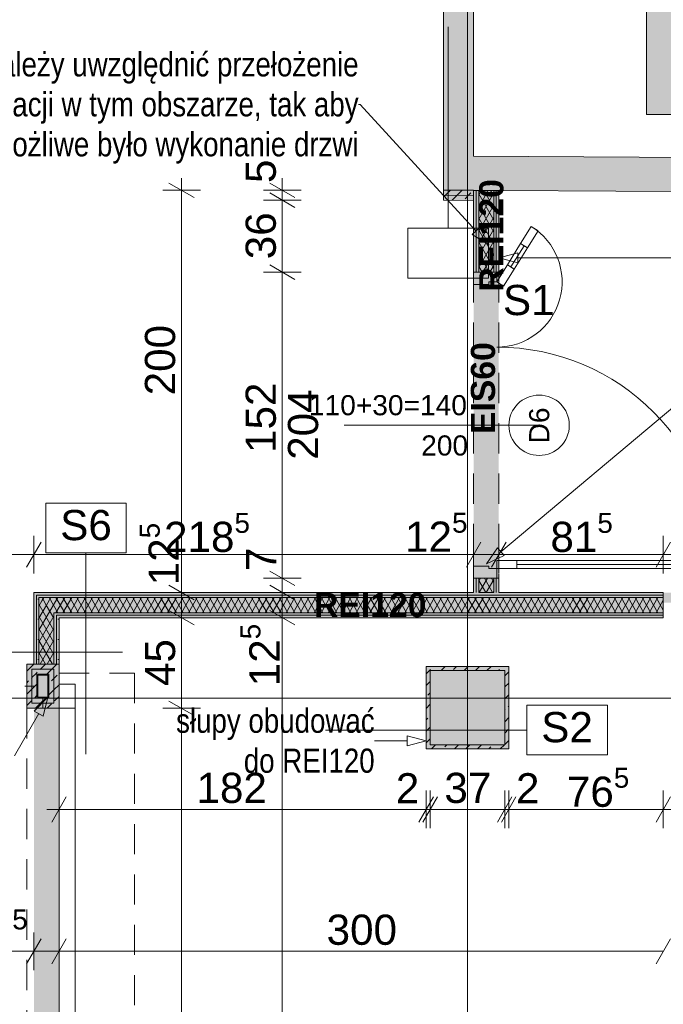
# Paper-space layout 'A-29 RZUT - PIĘTRO -1' of a CAD drawing. Header units: millimetres. Extents: x 0 to 950, y 0 to 750.
# Tile 10 of 24: x 303 to 367, y 203 to 301. Entities that reach past the tile are written whole.
import ezdxf
from ezdxf.xclip import XClip

# ---------------------------------------------------------------- set-up
doc = ezdxf.new("R2010")
doc.units = ezdxf.units.MM
doc.header["$MEASUREMENT"] = 0
doc.header["$XCLIPFRAME"] = 0
for name, pattern in [('DASHDOTX2', [1000, 500, -250, 0, -250]), ('DOT2', [3, 0.5, -2.5]), ('Przer. długie kreski', [2.5, 1.5, -1]), ('PRZERYWANA_DU_A', [550, 350, -200])]:
    doc.linetypes.add(name, pattern=pattern)
for name, color, linetype in [('A_konstrukcja stalowa', 7, 'Continuous'), ('A_ppoż', 7, 'Continuous'), ('A_ppoż proj', 7, 'Continuous'), ('A_ściany', 7, 'Continuous'), ('A_ściany proj', 7, 'Continuous')]:
    doc.layers.add(name, color=color, linetype=linetype)
for name, color, linetype, lineweight, true_color in [('A_konstrukcja stalowa_Nr_pióra__10', 7, 'Continuous', 13, 0x4b4b4b), ('A_opis ścian_Nr_pióra__19', 7, 'Continuous', 5, 0x191919), ('A_opis_Nr_pióra__10', 7, 'Continuous', 13, 0x4b4b4b), ('A_opis_Nr_pióra__255', 7, 'Continuous', 15, 0x242424), ('A_osie_Nr_pióra__16', 7, 'Continuous', 5, 0x0f0f0f), ('A_ppoż proj_Nr_pióra__8', 7, 'Continuous', 13, 0x4c4c4c), ('A_stolarka_Nr_pióra__8', 7, 'Continuous', 13, 0x4c4c4c), ('A_ściany proj_Nr_pióra__10', 7, 'Continuous', 13, 0x4b4b4b), ('A_ściany proj_Nr_pióra__21', 7, 'Continuous', 5, 0xb0b0b0), ('A_ściany proj_Nr_pióra__8', 7, 'Continuous', 13, 0x4c4c4c)]:
    doc.layers.add(name, color=color, linetype=linetype, lineweight=lineweight, true_color=true_color)
for name, color, linetype, lineweight in [('A_ppoż_Nr_pióra__2', 8, 'Continuous', 13), ('A_wymiary_Nr_pióra__1', 7, 'Continuous', 20), ('A_wymiary_Nr_pióra__2', 8, 'Continuous', 13), ('A_ściany proj_Nr_pióra__1', 7, 'Continuous', 20), ('A_ściany proj_Nr_pióra__2', 8, 'Continuous', 13), ('A_ściany_Nr_pióra__1', 7, 'Continuous', 20), ('Drzwi Archicad_Nr_pióra__3', 252, 'Continuous', 13), ('Znaczniki drzwi Archicada_Nr_pióra__3', 252, 'Continuous', 13)]:
    doc.layers.add(name, color=color, linetype=linetype, lineweight=lineweight)
doc.styles.add('STYL_AUTOMATYCZNY_1', font='arial.ttf')
doc.styles.add('STYL_AUTOMATYCZNY_2', font='ARIALN.TTF')
doc.styles.add('STYL_AUTOMATYCZNY_3', font='arial.ttf')
doc.styles.add('STYL_AUTOMATYCZNY_4', font='arial.ttf')
doc.styles.add('STYL_AUTOMATYCZNY_5', font='arial.ttf')
pattern_1 = [(0, (-3203.2107, -656.7228), (0, 2), [0, -2])]
pattern_2 = [(60, (-3203.2107, -656.72283), (-0.51961524, 0.3), []), (120, (-3203.2107, -656.72283), (0.51961524, 0.3), [])]
pattern_3 = [(45, (-3203.2107, -656.7228), (-1.1404925, 1.1404925), []), (45, (-3202.0702, -656.7228), (-1.1404925, 1.1404925), [0.80646, -0.40322])]

# ---------------------------------------------------------------- blocks, each defined once
blk = doc.blocks.new('Rysunek_1_1', base_point=(-3203.211, -656.723))
at = {"layer": 'A_konstrukcja stalowa', "linetype": 'Continuous', "lineweight": 0, "true_color": 0x252525}
h = blk.add_hatch(color=250, dxfattribs=at)
h.paths.add_polyline_path([(304.634, 233.427), (305.834, 233.427), (305.834, 235.827), (304.634, 235.827)])
h.paths.add_polyline_path([(304.734, 233.527), (304.734, 235.727), (305.734, 235.727), (305.734, 233.527)], flags=0)
at = {"layer": 'A_ppoż', "linetype": 'Continuous', "lineweight": 0, "true_color": 0x484848}
blk.add_hatch(color=251, dxfattribs=at).paths.add_polyline_path([(365.172, 519.047), (365.172, 291.427), (535.172, 291.427), (535.172, 519.047)])
at = {"layer": 'A_ppoż proj', "linetype": 'Continuous', "lineweight": 0, "true_color": 0x121212}
h = blk.add_hatch(color=250, dxfattribs=at)
h.paths.add_polyline_path([(304.334, 243.927), (304.334, 236.827), (303.634, 236.827), (303.634, 232.427), (304.334, 232.427), (304.334, 162.427), (303.634, 162.427), (303.634, 158.027), (304.334, 158.027), (304.334, 150.927), (422.084, 150.927), (422.084, 111.262), (424.584, 111.262), (424.584, 150.927), (429.992, 150.927), (429.992, 156.127), (434.392, 156.127), (434.392, 163.527), (429.992, 163.527), (429.992, 234.127), (434.992, 234.127), (434.992, 241.975), (429.992, 241.975), (429.992, 243.927), (350.503, 243.927), (350.503, 283.887), (345.003, 283.905), (344.997, 282.905), (347.997, 282.887), (348.003, 243.927)])
h.paths.add_polyline_path([(366.833, 153.427), (306.834, 153.427), (306.834, 241.427), (366.833, 241.427), (366.834, 242.927), (428.992, 242.927), (428.992, 241.575), (434.592, 241.575), (434.592, 234.527), (428.992, 234.527), (428.992, 163.127), (433.992, 163.127), (433.992, 156.527), (428.992, 156.527), (428.992, 151.927), (366.834, 151.927)], flags=0)
h = blk.add_hatch(color=250, dxfattribs=at)
h.paths.add_polyline_path([(343.283, 228.387), (351.483, 228.387), (351.483, 236.587), (343.283, 236.587)])
h.paths.add_polyline_path([(343.683, 228.787), (343.683, 236.187), (351.083, 236.187), (351.083, 228.787)], flags=0)
at = {"layer": 'A_ściany', "linetype": 'Continuous', "lineweight": 0, "true_color": 0x000000}
for points in [[(348.003, 287.287), (348.003, 406.527), (345.003, 406.527), (345.003, 283.905)], [(345.003, 283.905), (452.065, 283.244), (452.086, 286.644), (348.003, 287.287)], [(343.683, 236.187), (343.683, 228.787), (351.083, 228.787), (351.083, 236.187)]]:
    blk.add_hatch(color=18, dxfattribs=at).paths.add_polyline_path(points)
at = {"layer": 'A_ściany proj', "linetype": 'Continuous', "lineweight": 0, "true_color": 0x4b4b4b}
h = blk.add_hatch(dxfattribs=at)
h.set_pattern_fill('FP_65_0001', color=251, style=0, pattern_type=2)
h.set_pattern_definition(pattern_3)
h.paths.add_polyline_path([(348.003, 283.887), (345.003, 283.905), (345, 283.405), (348, 283.387)])
at = {"layer": 'A_ściany proj', "linetype": 'Continuous', "lineweight": 13}
h = blk.add_hatch(dxfattribs=at)
h.set_pattern_fill('gypsum_0001', color=8, style=0, pattern_type=2)
h.set_pattern_definition(pattern_1)
h.paths.add_polyline_path([(348.003, 283.871), (348.003, 275.745), (348.253, 275.745), (348.253, 283.871)])
h = blk.add_hatch(dxfattribs=at)
h.set_pattern_fill('gypsum_0001', color=8, style=0, pattern_type=2)
h.set_pattern_definition(pattern_1)
h.paths.add_polyline_path([(348.503, 283.871), (348.253, 283.871), (348.253, 275.745), (348.503, 275.745)])
h = blk.add_hatch(dxfattribs=at)
h.set_pattern_fill('batt_insulation_0001', color=8, style=0, pattern_type=2)
h.set_pattern_definition(pattern_2)
h.paths.add_polyline_path([(350.003, 283.871), (348.503, 283.871), (348.503, 275.745), (350.003, 275.745)])
h = blk.add_hatch(dxfattribs=at)
h.set_pattern_fill('gypsum_0001', color=8, style=0, pattern_type=2)
h.set_pattern_definition(pattern_1)
h.paths.add_polyline_path([(350.003, 283.871), (350.003, 275.745), (350.253, 275.745), (350.253, 283.871)])
h = blk.add_hatch(dxfattribs=at)
h.set_pattern_fill('gypsum_0001', color=8, style=0, pattern_type=2)
h.set_pattern_definition(pattern_1)
h.paths.add_polyline_path([(350.253, 283.871), (350.253, 275.745), (350.503, 275.745), (350.503, 283.871)])
at = {"layer": 'A_ściany proj', "linetype": 'Continuous', "lineweight": 0, "true_color": 0x4b4b4b}
h = blk.add_hatch(dxfattribs=at)
h.set_pattern_fill('FP_65_0001', color=251, style=0, pattern_type=2)
h.set_pattern_definition(pattern_3)
h.paths.add_polyline_path([(344.997, 282.905), (347.997, 282.887), (348, 283.387), (345, 283.405)])
at = {"layer": 'A_ściany proj', "linetype": 'Continuous', "lineweight": 13}
h = blk.add_hatch(dxfattribs=at)
h.set_pattern_fill('gypsum_0001', color=8, style=0, pattern_type=2)
h.set_pattern_definition(pattern_1)
h.paths.add_polyline_path([(348.003, 243.927), (348.253, 243.927), (348.253, 245.345), (348.003, 245.345)])
h = blk.add_hatch(dxfattribs=at)
h.set_pattern_fill('gypsum_0001', color=8, style=0, pattern_type=2)
h.set_pattern_definition(pattern_1)
h.paths.add_polyline_path([(348.253, 245.345), (348.253, 243.927), (348.503, 243.927), (348.503, 245.345)])
h = blk.add_hatch(dxfattribs=at)
h.set_pattern_fill('batt_insulation_0001', color=8, style=0, pattern_type=2)
h.set_pattern_definition(pattern_2)
h.paths.add_polyline_path([(348.503, 245.345), (348.503, 243.927), (350.003, 243.927), (350.003, 245.345)])
h = blk.add_hatch(dxfattribs=at)
h.set_pattern_fill('gypsum_0001', color=8, style=0, pattern_type=2)
h.set_pattern_definition(pattern_1)
h.paths.add_polyline_path([(350.003, 243.927), (350.253, 243.927), (350.253, 245.345), (350.003, 245.345)])
h = blk.add_hatch(dxfattribs=at)
h.set_pattern_fill('gypsum_0001', color=8, style=0, pattern_type=2)
h.set_pattern_definition(pattern_1)
h.paths.add_polyline_path([(350.253, 243.927), (350.503, 243.927), (350.503, 245.345), (350.253, 245.345)])
h = blk.add_hatch(dxfattribs=at)
h.set_pattern_fill('gypsum_0001', color=8, style=0, pattern_type=2)
h.set_pattern_definition(pattern_1)
h.paths.add_polyline_path([(366.833, 243.927), (304.334, 243.927), (304.584, 243.677), (366.833, 243.677)])
h = blk.add_hatch(dxfattribs=at)
h.set_pattern_fill('gypsum_0001', color=8, style=0, pattern_type=2)
h.set_pattern_definition(pattern_1)
h.paths.add_polyline_path([(304.334, 243.927), (304.334, 236.827), (304.584, 236.827), (304.584, 243.677)])
h = blk.add_hatch(dxfattribs=at)
h.set_pattern_fill('gypsum_0001', color=8, style=0, pattern_type=2)
h.set_pattern_definition(pattern_1)
h.paths.add_polyline_path([(366.833, 243.677), (304.584, 243.677), (304.834, 243.427), (366.833, 243.427)])
h = blk.add_hatch(dxfattribs=at)
h.set_pattern_fill('gypsum_0001', color=8, style=0, pattern_type=2)
h.set_pattern_definition(pattern_1)
h.paths.add_polyline_path([(304.584, 243.677), (304.584, 236.827), (304.834, 236.827), (304.834, 243.427)])
h = blk.add_hatch(dxfattribs=at)
h.set_pattern_fill('batt_insulation_0001', color=8, style=0, pattern_type=2)
h.set_pattern_definition(pattern_2)
h.paths.add_polyline_path([(366.833, 243.427), (304.834, 243.427), (306.334, 241.927), (366.833, 241.927)])
h = blk.add_hatch(dxfattribs=at)
h.set_pattern_fill('batt_insulation_0001', color=8, style=0, pattern_type=2)
h.set_pattern_definition(pattern_2)
h.paths.add_polyline_path([(304.834, 243.427), (304.834, 236.827), (306.334, 236.827), (306.334, 241.927)])
h = blk.add_hatch(dxfattribs=at)
h.set_pattern_fill('gypsum_0001', color=8, style=0, pattern_type=2)
h.set_pattern_definition(pattern_1)
h.paths.add_polyline_path([(306.584, 241.677), (366.833, 241.677), (366.833, 241.927), (306.334, 241.927)])
h = blk.add_hatch(dxfattribs=at)
h.set_pattern_fill('gypsum_0001', color=8, style=0, pattern_type=2)
h.set_pattern_definition(pattern_1)
h.paths.add_polyline_path([(306.584, 236.827), (306.584, 241.677), (306.334, 241.927), (306.334, 236.827)])
h = blk.add_hatch(dxfattribs=at)
h.set_pattern_fill('gypsum_0001', color=8, style=0, pattern_type=2)
h.set_pattern_definition(pattern_1)
h.paths.add_polyline_path([(306.834, 241.427), (366.833, 241.427), (366.833, 241.677), (306.584, 241.677)])
h = blk.add_hatch(dxfattribs=at)
h.set_pattern_fill('gypsum_0001', color=8, style=0, pattern_type=2)
h.set_pattern_definition(pattern_1)
h.paths.add_polyline_path([(306.834, 236.827), (306.834, 241.427), (306.584, 241.677), (306.584, 236.827)])
at = {"layer": 'A_ściany proj', "linetype": 'Continuous', "lineweight": 0, "true_color": 0x4b4b4b}
h = blk.add_hatch(dxfattribs=at)
h.set_pattern_fill('FP_65_0001', color=251, style=0, pattern_type=2)
h.set_pattern_definition(pattern_3)
h.paths.add_polyline_path([(306.834, 236.827), (303.634, 236.827), (304.134, 236.327), (306.334, 236.327)])
h = blk.add_hatch(dxfattribs=at)
h.set_pattern_fill('FP_65_0001', color=251, style=0, pattern_type=2)
h.set_pattern_definition(pattern_3)
h.paths.add_polyline_path([(303.634, 236.827), (303.634, 232.427), (304.134, 232.927), (304.134, 236.327)])
h = blk.add_hatch(dxfattribs=at)
h.set_pattern_fill('FP_65_0001', color=251, style=0, pattern_type=2)
h.set_pattern_definition(pattern_3)
h.paths.add_polyline_path([(306.834, 232.427), (306.834, 236.827), (306.334, 236.327), (306.334, 232.927)])
h = blk.add_hatch(dxfattribs=at)
h.set_pattern_fill('FP_65_0001', color=251, style=0, pattern_type=2)
h.set_pattern_definition(pattern_3)
h.paths.add_polyline_path([(304.634, 235.827), (305.834, 235.827), (306.334, 236.327), (304.134, 236.327)])
h = blk.add_hatch(dxfattribs=at)
h.set_pattern_fill('FP_65_0001', color=251, style=0, pattern_type=2)
h.set_pattern_definition(pattern_3)
h.paths.add_polyline_path([(304.634, 233.427), (304.634, 235.827), (304.134, 236.327), (304.134, 232.927)])
h = blk.add_hatch(dxfattribs=at)
h.set_pattern_fill('FP_65_0001', color=251, style=0, pattern_type=2)
h.set_pattern_definition(pattern_3)
h.paths.add_polyline_path([(305.834, 235.827), (305.834, 233.427), (306.334, 232.927), (306.334, 236.327)])
h = blk.add_hatch(dxfattribs=at)
h.set_pattern_fill('FP_65_0001', color=251, style=0, pattern_type=2)
h.set_pattern_definition(pattern_3)
h.paths.add_polyline_path([(351.483, 236.587), (343.283, 236.587), (343.683, 236.187), (351.083, 236.187)])
h = blk.add_hatch(dxfattribs=at)
h.set_pattern_fill('FP_65_0001', color=251, style=0, pattern_type=2)
h.set_pattern_definition(pattern_3)
h.paths.add_polyline_path([(343.283, 236.587), (343.283, 228.387), (343.683, 228.787), (343.683, 236.187)])
h = blk.add_hatch(dxfattribs=at)
h.set_pattern_fill('FP_65_0001', color=251, style=0, pattern_type=2)
h.set_pattern_definition(pattern_3)
h.paths.add_polyline_path([(351.483, 228.387), (351.483, 236.587), (351.083, 236.187), (351.083, 228.787)])
h = blk.add_hatch(dxfattribs=at)
h.set_pattern_fill('FP_65_0001', color=251, style=0, pattern_type=2)
h.set_pattern_definition(pattern_3)
h.paths.add_polyline_path([(303.634, 232.427), (306.834, 232.427), (306.334, 232.927), (304.134, 232.927)])
h = blk.add_hatch(dxfattribs=at)
h.set_pattern_fill('FP_65_0001', color=251, style=0, pattern_type=2)
h.set_pattern_definition(pattern_3)
h.paths.add_polyline_path([(305.834, 233.427), (304.634, 233.427), (304.134, 232.927), (306.334, 232.927)])
h = blk.add_hatch(dxfattribs=at)
h.set_pattern_fill('FP_65_0001', color=251, style=0, pattern_type=2)
h.set_pattern_definition(pattern_3)
h.paths.add_polyline_path([(343.283, 228.387), (351.483, 228.387), (351.083, 228.787), (343.683, 228.787)])
at = {"layer": 'A_konstrukcja stalowa_Nr_pióra__10', "color": 251, "linetype": 'DOT2', "lineweight": 13, "ltscale": 2, "true_color": 0x4b4b4b}
for p, q in [((305.234, 232.427), (305.234, 236.827)), ((303.434, 234.627), (307.034, 234.627))]:
    blk.add_line(p, q, dxfattribs=at)
at = {"layer": 'A_konstrukcja stalowa_Nr_pióra__10', "color": 251, "linetype": 'Continuous', "lineweight": 13, "ltscale": 2, "true_color": 0x4b4b4b}
for p, q in [((305.834, 235.827), (304.634, 235.827)), ((304.634, 235.827), (304.634, 233.427)), ((305.834, 233.427), (305.834, 235.827)), ((304.734, 233.527), (304.734, 235.727)), ((304.734, 235.727), (305.734, 235.727)), ((305.734, 235.727), (305.734, 233.527)), ((304.634, 233.427), (305.834, 233.427)), ((305.734, 233.527), (304.734, 233.527))]:
    blk.add_line(p, q, dxfattribs=at)
at = {"layer": 'A_opis ścian_Nr_pióra__19', "color": 250, "linetype": 'Continuous', "lineweight": 5, "ltscale": 2, "true_color": 0x191919}
for p, q in [((345.478, 280.124), (345.478, 300.124)), ((349.478, 280.124), (341.478, 280.124)), ((341.478, 280.124), (341.478, 275.174)), ((349.478, 275.174), (349.478, 280.124)), ((341.478, 275.174), (349.478, 275.174)), ((313.511, 252.817), (305.511, 252.817)), ((305.511, 252.817), (305.511, 247.867)), ((313.511, 247.867), (313.511, 252.817)), ((305.511, 247.867), (313.511, 247.867)), ((309.511, 247.866), (309.511, 227.866)), ((293.132, 238.019), (313.132, 238.019)), ((361.277, 232.743), (353.277, 232.743)), ((353.277, 232.743), (353.277, 227.793)), ((361.277, 227.793), (361.277, 232.743)), ((353.277, 230.268), (333.277, 230.268)), ((353.277, 227.793), (361.277, 227.793))]:
    blk.add_line(p, q, dxfattribs=at)
at = {"layer": 'A_opis_Nr_pióra__255', "color": 250, "linetype": 'Continuous', "lineweight": 15, "ltscale": 2, "true_color": 0x242424}
for p, q in [((336.739, 292.406), (336.576, 292.406)), ((348.238, 279.84), (336.739, 292.406)), ((347.869, 279.502), (348.607, 280.177)), ((349.498, 278.463), (348.607, 280.177)), ((349.498, 278.463), (347.869, 279.502)), ((350.538, 277.174), (352.404, 277.674)), ((350.538, 277.174), (352.404, 276.674)), ((352.404, 277.674), (352.404, 276.674)), ((352.404, 277.174), (374.693, 277.174)), ((350.701, 247.985), (370.832, 264.891)), ((349.272, 246.784), (350.38, 248.367)), ((349.272, 246.784), (351.023, 247.602)), ((350.38, 248.367), (351.023, 247.602)), ((305.734, 233.527), (304.378, 232.151)), ((305.734, 233.527), (305.248, 231.657)), ((304.813, 231.904), (302.424, 227.694)), ((305.248, 231.657), (304.378, 232.151)), ((338.334, 229.192), (338.172, 229.192)), ((341.417, 229.192), (338.334, 229.192)), ((341.417, 228.692), (341.417, 229.692)), ((343.283, 229.192), (341.417, 229.692)), ((343.283, 229.192), (341.417, 228.692))]:
    blk.add_line(p, q, dxfattribs=at)
at = {"layer": 'A_osie_Nr_pióra__16', "color": 250, "linetype": 'DASHDOTX2', "lineweight": 5, "ltscale": 2, "true_color": 0x0f0f0f}
for p, q in [((347.384, 400.343), (347.384, 101.427)), ((535.172, 233.427), (86.774, 233.427))]:
    blk.add_line(p, q, dxfattribs=at)
at = {"layer": 'A_ppoż_Nr_pióra__2', "color": 8, "linetype": 'PRZERYWANA_DU_A', "lineweight": 13, "ltscale": 2, "flags": 128}
blk.add_lwpolyline([(535.172, 291.427), (365.172, 291.427), (365.172, 519.047)], dxfattribs=at)
at = {"layer": 'A_stolarka_Nr_pióra__8', "color": 251, "linetype": 'Przer. długie kreski', "lineweight": 13, "ltscale": 2, "true_color": 0x4c4c4c}
for p, q in [((306.834, 235.927), (314.334, 235.927)), ((314.334, 235.927), (314.334, 158.927))]:
    blk.add_line(p, q, dxfattribs=at)
at = {"layer": 'A_stolarka_Nr_pióra__8', "color": 251, "linetype": 'Continuous', "lineweight": 13, "ltscale": 2, "true_color": 0x4c4c4c}
for p, q in [((306.834, 234.827), (306.834, 160.027)), ((306.834, 234.827), (308.434, 234.827)), ((308.434, 234.827), (308.434, 160.027)), ((306.834, 232.427), (308.434, 232.427))]:
    blk.add_line(p, q, dxfattribs=at)
at = {"layer": 'A_wymiary_Nr_pióra__1', "color": 7, "linetype": 'Continuous', "lineweight": 20, "ltscale": 2}
for p, q in [((320.253, 283.165), (317.753, 284.609)), ((327.753, 284.609), (330.253, 283.165)), ((330.253, 282.184), (327.753, 283.627)), ((327.753, 276.467), (330.253, 275.023)), ((305.055, 248.948), (303.612, 246.448)), ((348.725, 248.948), (347.282, 246.448)), ((351.225, 248.948), (349.782, 246.448)), ((367.555, 248.948), (366.111, 246.448)), ((366.112, 246.448), (367.555, 248.948)), ((327.753, 246.067), (330.253, 244.623)), ((317.753, 244.649), (320.253, 243.205)), ((327.753, 244.649), (330.253, 243.205)), ((317.753, 242.149), (320.253, 240.705)), ((327.753, 242.149), (330.253, 240.705)), ((317.753, 233.149), (320.253, 231.705)), ((307.555, 223.63), (306.112, 221.13)), ((342.562, 221.13), (344.005, 223.63)), ((344.405, 223.63), (342.962, 221.13)), ((350.362, 221.13), (351.805, 223.63)), ((352.205, 223.63), (350.762, 221.13)), ((366.111, 221.13), (367.555, 223.63)), ((305.055, 209.54), (303.612, 207.04)), ((307.555, 209.54), (306.112, 207.04)), ((366.112, 207.04), (367.555, 209.54))]:
    blk.add_line(p, q, dxfattribs=at)
at = {"layer": 'A_wymiary_Nr_pióra__2', "color": 8, "linetype": 'Continuous', "lineweight": 13, "ltscale": 2}
for p, q in [((319.003, 283.887), (319.003, 285.109)), ((329.003, 283.887), (329.003, 285.109)), ((320.878, 283.887), (317.128, 283.887)), ((319.003, 243.927), (319.003, 283.887)), ((330.878, 283.887), (327.128, 283.887)), ((329.003, 282.905), (329.003, 283.887)), ((330.878, 282.905), (327.128, 282.905)), ((329.003, 275.745), (329.003, 282.905)), ((330.878, 275.745), (327.128, 275.745)), ((329.003, 245.345), (329.003, 275.745)), ((304.334, 245.823), (304.334, 249.573)), ((348.003, 245.823), (348.003, 249.573)), ((350.503, 245.823), (350.503, 249.573)), ((366.833, 245.823), (366.833, 249.573)), ((276.128, 247.698), (304.334, 247.698)), ((304.334, 247.698), (348.003, 247.698)), ((348.003, 247.698), (350.503, 247.698)), ((350.503, 247.698), (366.834, 247.698)), ((365.611, 247.698), (366.833, 247.698)), ((366.833, 247.698), (429.992, 247.698)), ((330.878, 245.345), (327.128, 245.345)), ((329.003, 243.927), (329.003, 245.345)), ((320.878, 243.927), (317.128, 243.927)), ((319.003, 241.427), (319.003, 243.927)), ((330.878, 243.927), (327.128, 243.927)), ((329.003, 241.427), (329.003, 243.927)), ((320.878, 241.427), (317.128, 241.427)), ((319.003, 232.427), (319.003, 241.427)), ((330.878, 241.427), (327.128, 241.427)), ((329.003, 153.427), (329.003, 241.427)), ((320.878, 232.427), (317.128, 232.427)), ((319.003, 162.427), (319.003, 232.427)), ((306.834, 220.505), (306.834, 224.255)), ((343.283, 220.505), (343.283, 224.255)), ((343.683, 220.505), (343.683, 224.255)), ((351.083, 220.505), (351.083, 224.255)), ((351.483, 220.505), (351.483, 224.255)), ((366.833, 220.505), (366.833, 224.255)), ((305.611, 222.38), (306.834, 222.38)), ((306.834, 222.38), (343.283, 222.38)), ((343.283, 222.38), (343.683, 222.38)), ((343.683, 222.38), (351.083, 222.38)), ((351.083, 222.38), (351.483, 222.38)), ((351.483, 222.38), (366.833, 222.38)), ((366.833, 222.38), (368.056, 222.38)), ((304.334, 206.415), (304.334, 210.165)), ((306.834, 206.415), (306.834, 210.165)), ((276.06, 208.29), (304.334, 208.29)), ((304.334, 208.29), (306.834, 208.29)), ((306.834, 208.29), (366.834, 208.29))]:
    blk.add_line(p, q, dxfattribs=at)
at = {"layer": 'A_ściany proj_Nr_pióra__1', "color": 7, "linetype": 'Continuous', "lineweight": 20, "ltscale": 2, "flags": 128}
for points in [[(348.003, 283.887), (345.003, 283.905)], [(348.003, 283.871), (348.003, 275.745)], [(350.503, 275.745), (350.503, 283.871)], [(344.997, 282.905), (347.997, 282.887)], [(348.003, 245.345), (348.003, 243.927)], [(350.503, 243.927), (350.503, 245.345)], [(348.003, 243.927), (304.334, 243.927)], [(304.334, 243.927), (304.334, 236.827)], [(350.003, 243.927), (348.503, 243.927)], [(366.833, 243.927), (350.503, 243.927)], [(306.834, 241.427), (366.833, 241.427)], [(306.834, 236.827), (306.834, 241.427)], [(306.834, 236.827), (303.634, 236.827)], [(303.634, 236.827), (303.634, 232.427)], [(306.834, 232.427), (306.834, 236.827)], [(304.634, 235.827), (305.834, 235.827)], [(304.634, 233.427), (304.634, 235.827)], [(305.834, 235.827), (305.834, 233.427)], [(351.483, 236.587), (343.283, 236.587)], [(343.283, 236.587), (343.283, 228.387)], [(343.683, 236.187), (351.083, 236.187)], [(343.683, 228.787), (343.683, 236.187)], [(351.083, 236.187), (351.083, 228.787)], [(351.483, 228.387), (351.483, 236.587)], [(305.834, 233.427), (304.634, 233.427)], [(303.634, 232.427), (306.834, 232.427)], [(343.283, 228.387), (351.483, 228.387)], [(351.083, 228.787), (343.683, 228.787)]]:
    blk.add_lwpolyline(points, dxfattribs=at)
at = {"layer": 'A_ściany proj_Nr_pióra__10', "color": 251, "linetype": 'Continuous', "lineweight": 13, "ltscale": 2, "true_color": 0x4b4b4b}
for p, q in [((345, 283.405), (348, 283.387)), ((348, 283.387), (345, 283.405)), ((304.134, 236.327), (306.334, 236.327)), ((306.334, 236.327), (304.134, 236.327)), ((304.134, 232.927), (304.134, 236.327)), ((304.134, 236.327), (304.134, 232.927)), ((306.334, 236.327), (306.334, 232.927)), ((306.334, 232.927), (306.334, 236.327)), ((306.334, 232.927), (304.134, 232.927)), ((304.134, 232.927), (306.334, 232.927))]:
    blk.add_line(p, q, dxfattribs=at)
at = {"layer": 'A_ściany proj_Nr_pióra__2', "color": 8, "linetype": 'Continuous', "lineweight": 13, "ltscale": 2, "flags": 128}
for points in [[(345, 283.405), (345.003, 283.905)], [(348, 283.387), (348.003, 283.887)], [(344.997, 282.905), (345, 283.405)], [(347.997, 282.887), (348, 283.387)]]:
    blk.add_lwpolyline(points, dxfattribs=at)
at = {"layer": 'A_ściany proj_Nr_pióra__21', "color": 253, "linetype": 'Continuous', "lineweight": 5, "ltscale": 2, "true_color": 0xb0b0b0}
for p, q in [((348.253, 283.871), (348.253, 275.745)), ((348.503, 283.871), (348.503, 275.745)), ((350.003, 275.745), (350.003, 283.871)), ((350.253, 275.745), (350.253, 283.871)), ((348.003, 275.745), (348.253, 275.745)), ((348.253, 275.745), (348.503, 275.745)), ((348.503, 275.745), (350.003, 275.745)), ((350.003, 275.745), (350.253, 275.745)), ((350.253, 275.745), (350.303, 275.745)), ((350.303, 275.745), (350.503, 275.745)), ((348.003, 245.345), (348.253, 245.345)), ((348.253, 245.345), (348.253, 243.927)), ((348.253, 245.345), (348.503, 245.345)), ((348.503, 245.345), (348.503, 243.927)), ((348.503, 245.345), (350.003, 245.345)), ((350.003, 243.927), (350.003, 245.345)), ((350.003, 245.345), (350.253, 245.345)), ((350.253, 243.927), (350.253, 245.345)), ((350.253, 245.345), (350.303, 245.345)), ((350.303, 245.345), (350.503, 245.345)), ((366.833, 243.677), (304.584, 243.677)), ((304.584, 243.677), (304.584, 236.827)), ((366.833, 243.427), (304.834, 243.427)), ((304.834, 243.427), (304.834, 236.827)), ((306.334, 241.927), (366.833, 241.927)), ((306.334, 236.827), (306.334, 241.927)), ((306.584, 241.677), (366.833, 241.677)), ((306.584, 236.827), (306.584, 241.677)), ((304.334, 232.427), (304.584, 232.427)), ((304.584, 232.427), (304.834, 232.427)), ((304.834, 232.427), (306.334, 232.427)), ((306.334, 232.427), (306.584, 232.427)), ((306.584, 232.427), (306.834, 232.427))]:
    blk.add_line(p, q, dxfattribs=at)
at = {"layer": 'A_ściany proj_Nr_pióra__21', "color": 253, "linetype": 'Continuous', "lineweight": 5, "ltscale": 2, "true_color": 0xb0b0b0, "flags": 128}
for points in [[(348.003, 283.871), (348.253, 283.871)], [(348.253, 283.871), (348.503, 283.871)], [(348.503, 283.871), (350.003, 283.871)], [(350.003, 283.871), (350.253, 283.871)], [(350.253, 283.871), (350.503, 283.871)], [(348.503, 243.927), (350.003, 243.927)], [(366.833, 243.927), (366.833, 243.677)], [(366.833, 243.677), (366.833, 243.427)], [(366.833, 243.427), (366.833, 241.927)], [(366.833, 241.927), (366.833, 241.677)], [(366.833, 241.677), (366.833, 241.427)], [(304.334, 236.827), (304.584, 236.827)], [(304.584, 236.827), (304.834, 236.827)], [(304.834, 236.827), (306.334, 236.827)], [(306.334, 236.827), (306.584, 236.827)], [(306.584, 236.827), (306.834, 236.827)]]:
    blk.add_lwpolyline(points, dxfattribs=at)
at = {"layer": 'A_ściany proj_Nr_pióra__8', "color": 251, "linetype": 'Przer. długie kreski', "lineweight": 13, "ltscale": 2, "true_color": 0x4c4c4c}
blk.add_line((303.634, 232.427), (303.634, 162.427), dxfattribs=at)
at = {"layer": 'A_ściany_Nr_pióra__1', "color": 7, "linetype": 'Continuous', "lineweight": 20, "ltscale": 2, "flags": 128}
for points in [[(345.003, 406.527), (345.003, 283.905)], [(348.003, 287.287), (348.003, 406.527)], [(452.086, 286.644), (348.003, 287.287)], [(345.003, 283.905), (367.803, 283.764)], [(343.683, 236.187), (343.683, 228.787)], [(351.083, 236.187), (343.683, 236.187)], [(351.083, 228.787), (351.083, 236.187)], [(343.683, 228.787), (351.083, 228.787)]]:
    blk.add_lwpolyline(points, dxfattribs=at)
at = {"layer": 'Drzwi Archicad_Nr_pióra__3', "color": 252, "linetype": 'Continuous', "lineweight": 13, "ltscale": 2}
for p, q in [((353.717, 280.293), (352.663, 278.593)), ((353.343, 278.172), (354.397, 279.872)), ((354.397, 279.872), (353.717, 280.293)), ((353.003, 278.383), (351.697, 276.274)), ((352.663, 278.593), (353.343, 278.172)), ((351.357, 276.485), (350.303, 274.785)), ((350.983, 274.364), (352.037, 276.064)), ((352.037, 276.064), (351.357, 276.485)), ((350.303, 275.745), (348.003, 275.745)), ((348.003, 275.745), (348.003, 274.545)), ((348.003, 275.745), (348.253, 275.745)), ((348.003, 275.745), (348.253, 275.745)), ((348.253, 275.745), (348.503, 275.745)), ((348.253, 275.745), (348.503, 275.745)), ((348.503, 275.745), (350.003, 275.745)), ((348.503, 275.745), (350.003, 275.745)), ((350.003, 275.745), (350.253, 275.745)), ((350.003, 275.745), (350.253, 275.745)), ((350.253, 275.745), (350.303, 275.745)), ((350.253, 275.745), (350.303, 275.745)), ((350.303, 274.785), (350.303, 275.745)), ((350.303, 275.745), (350.503, 275.745)), ((348.003, 274.545), (349.503, 274.545)), ((349.503, 274.545), (349.503, 274.785)), ((349.503, 274.785), (350.303, 274.785)), ((350.303, 274.785), (350.983, 274.364)), ((349.503, 246.545), (348.003, 246.545)), ((348.003, 246.545), (348.003, 245.345)), ((349.503, 246.305), (349.503, 246.545)), ((350.303, 247.105), (352.303, 247.105)), ((350.303, 246.305), (350.303, 247.105)), ((352.303, 247.105), (352.303, 246.305)), ((370.303, 246.705), (352.303, 246.705)), ((350.303, 246.305), (349.503, 246.305)), ((350.303, 245.345), (350.303, 246.305)), ((352.303, 246.305), (350.303, 246.305)), ((348.003, 245.345), (350.303, 245.345)), ((348.003, 245.345), (348.253, 245.345)), ((348.003, 245.345), (348.253, 245.345)), ((348.253, 245.345), (348.503, 245.345)), ((348.253, 245.345), (348.503, 245.345)), ((348.503, 245.345), (350.003, 245.345)), ((348.503, 245.345), (350.003, 245.345)), ((350.003, 245.345), (350.253, 245.345)), ((350.003, 245.345), (350.253, 245.345)), ((350.253, 245.345), (350.303, 245.345)), ((350.253, 245.345), (350.303, 245.345)), ((350.303, 245.345), (350.503, 245.345)), ((304.334, 232.427), (304.584, 232.427)), ((304.584, 232.427), (304.834, 232.427)), ((304.834, 232.427), (306.334, 232.427)), ((306.334, 232.427), (306.584, 232.427)), ((306.584, 232.427), (306.834, 232.427))]:
    blk.add_line(p, q, dxfattribs=at)
at = {"layer": 'Drzwi Archicad_Nr_pióra__3', "color": 252, "linetype": 'Przer. długie kreski', "lineweight": 13, "ltscale": 2}
for p, q in [((348.003, 275.745), (348.003, 245.345)), ((350.503, 275.745), (350.503, 245.345))]:
    blk.add_line(p, q, dxfattribs=at)
at = {"layer": 'Drzwi Archicad_Nr_pióra__3', "color": 252, "linetype": 'Continuous', "lineweight": 13, "ltscale": 2, "flags": 128}
for points in [[(352.663, 278.593), (351.357, 276.485), (351.697, 276.274), (353.003, 278.383)], [(353.003, 278.383), (351.697, 276.274), (352.037, 276.064), (353.343, 278.172)], [(370.303, 246.705), (352.303, 246.705), (352.303, 247.105), (370.303, 247.105)], [(370.303, 246.305), (352.303, 246.305), (352.303, 246.705), (370.303, 246.705)]]:
    blk.add_lwpolyline(points, close=True, dxfattribs=at)
at = {"layer": 'Drzwi Archicad_Nr_pióra__3', "color": 252, "linetype": 'Continuous', "lineweight": 13, "ltscale": 2}
for centre, radius, start, end in [((350.303, 274.785), 6.48, 270, 58.21556), ((350.303, 246.305), 22, 0, 90)]:
    blk.add_arc(centre, radius, start, end, dxfattribs=at)
at = {"layer": 'Znaczniki drzwi Archicada_Nr_pióra__3', "color": 252, "linetype": 'Continuous', "lineweight": 13, "ltscale": 2}
blk.add_line((354.503, 260.545), (335.136, 260.545), dxfattribs=at)
at = {"layer": 'Znaczniki drzwi Archicada_Nr_pióra__3', "color": 252, "linetype": 'Continuous', "lineweight": 13, "ltscale": 2, "flags": 128}
blk.add_lwpolyline([(354.503, 257.545, 1), (354.503, 263.545, 1)], format="xyb", close=True, dxfattribs=at)
at = {"layer": 'A_opis ścian_Nr_pióra__19', "color": 250, "linetype": 'Continuous', "lineweight": 5, "true_color": 0x191919, "char_height": 3, "attachment_point": 2, "style": 'STYL_AUTOMATYCZNY_1'}
for s, insert in [('\\A1;{\\pqc;\\fArial|b0|i0|c238|p0;\\W1.000000;S1}', (353.478, 274.488)), ('\\A1;{\\pqc;\\fArial|b0|i0|c238|p0;\\W1.000000;S6}', (309.511, 252.131)), ('\\A1;{\\pqc;\\fArial|b0|i0|c238|p0;\\W1.000000;S2}', (357.277, 232.057))]:
    blk.add_mtext(s, dxfattribs=dict(at, insert=insert))
at = {"layer": 'A_opis_Nr_pióra__10', "color": 251, "linetype": 'Continuous', "lineweight": 13, "true_color": 0x4b4b4b, "char_height": 2.4, "attachment_point": 6, "style": 'STYL_AUTOMATYCZNY_2'}
for s, insert, width, line_spacing_factor in [('\\A1;{\\pqr;\\fArial Narrow|b0|i0|c238|p0;\\W1.000000;Uwaga! należy uwzględnić przełożenie instalacji w tym obszarze, tak aby możliwe było wykonanie drzwi}', (336.576, 292.069), 47.92611, 0.992371), ('\\A1;{\\pqr;\\fArial Narrow|b0|i0|c238|p0;\\W1.000000;słupy obudować do REI120}', (338.172, 229.191), 20.66496, 0.99198)]:
    blk.add_mtext(s, dxfattribs=dict(at, insert=insert, width=width, line_spacing_factor=line_spacing_factor))
at = {"layer": 'A_ppoż proj_Nr_pióra__8', "color": 251, "linetype": 'Continuous', "lineweight": 13, "true_color": 0x4c4c4c, "char_height": 2.4, "attachment_point": 5, "rotation": 90, "style": 'STYL_AUTOMATYCZNY_3'}
for s, insert in [('\\A1;{\\pqc;\\fArial|b1|i0|c238|p0;\\W1.000000;REI120}', (349.772, 279.407)), ('\\A1;{\\pqc;\\fArial|b1|i0|c238|p0;\\W1.000000;EIS60}', (348.942, 264.235))]:
    blk.add_mtext(s, dxfattribs=dict(at, insert=insert))
at = {"layer": 'A_ppoż proj_Nr_pióra__8', "color": 251, "linetype": 'Continuous', "lineweight": 13, "true_color": 0x4c4c4c, "insert": (337.733, 242.682), "char_height": 2.4, "attachment_point": 5, "style": 'STYL_AUTOMATYCZNY_3'}
blk.add_mtext('\\A1;{\\pqc;\\fArial|b1|i0|c238|p0;\\W1.000000;REI120}', dxfattribs=at)
at = {"layer": 'A_wymiary_Nr_pióra__1', "color": 7, "linetype": 'Continuous', "lineweight": 20, "char_height": 3, "attachment_point": 7, "rotation": 90, "style": 'STYL_AUTOMATYCZNY_5'}
for s, insert, width in [('\\A1;{\\pql;\\fArial|b0|i0|c238|p0;\\W1.000000;5}', (328.403, 284.609), 2.28817), ('\\A1;{\\pql;\\fArial|b0|i0|c238|p0;\\W1.000000;36}', (328.403, 277.037), 4.57635), ('\\A1;{\\pql;\\fArial|b0|i0|c238|p0;\\W1.000000;200}', (318.403, 263.518), 6.86451), ('\\A1;{\\pql;\\fArial|b0|i0|c238|p0;\\W1.000000;152}', (328.403, 257.794), 6.86451), ('\\A1;{\\pql;\\fArial|b0|i0|c238|p0;\\W1.000000;204}', (332.603, 257.113), 6.86451), ('\\A1;{\\pql;\\fArial|b0|i0|c238|p0;\\W1.000000;7}', (328.403, 246.068), 2.28817), ('\\A1;{\\pql;\\fArial|b0|i0|c238|p0;\\W1.000000;45}', (318.403, 234.639), 4.57635)]:
    blk.add_mtext(s, dxfattribs=dict(at, insert=insert, width=width))
at = {"layer": 'A_wymiary_Nr_pióra__1', "color": 7, "linetype": 'Continuous', "lineweight": 20, "char_height": 3, "attachment_point": 7, "style": 'STYL_AUTOMATYCZNY_1'}
for s, insert in [('\\A1;{\\pql;\\fArial|b0|i0|c238|p0;\\W1.000000;218\\fArial|b0|i0|c238|p0;\\W1.000000;\\A1{\\H.66x;\\S5^  ;}}', (317.261, 247.083)), ('\\A1;{\\pql;\\fArial|b0|i0|c238|p0;\\W1.000000;12\\fArial|b0|i0|c238|p0;\\W1.000000;\\A1{\\H.66x;\\S5^  ;}}', (341.194, 247.1)), ('\\A1;{\\pql;\\fArial|b0|i0|c238|p0;\\W1.000000;81\\fArial|b0|i0|c238|p0;\\W1.000000;\\A1{\\H.66x;\\S5^  ;}}', (355.625, 247.083)), ('\\A1;{\\pql;\\fArial|b0|i0|c238|p0;\\W1.000000;76\\fArial|b0|i0|c238|p0;\\W1.000000;\\A1{\\H.66x;\\S5^  ;}}', (357.259, 221.765)), ('\\A1;{\\pql;\\fArial|b0|i0|c238|p0;\\W1.000000;12\\fArial|b0|i0|c238|p0;\\W1.000000;\\A1{\\H.66x;\\S5^  ;}}', (297.525, 207.692))]:
    blk.add_mtext(s, dxfattribs=dict(at, insert=insert))
at = {"layer": 'A_wymiary_Nr_pióra__1', "color": 7, "linetype": 'Continuous', "lineweight": 20, "char_height": 3, "attachment_point": 7, "rotation": 90, "style": 'STYL_AUTOMATYCZNY_1'}
for insert in [(319.602, 244.649), (329.602, 234.618)]:
    blk.add_mtext('\\A1;{\\pql;\\fArial|b0|i0|c238|p0;\\W1.000000;12\\fArial|b0|i0|c238|p0;\\W1.000000;\\A1{\\H.66x;\\S5^  ;}}', dxfattribs=dict(at, insert=insert))
at = {"layer": 'A_wymiary_Nr_pióra__1', "color": 7, "linetype": 'Continuous', "lineweight": 20, "char_height": 3, "attachment_point": 7, "style": 'STYL_AUTOMATYCZNY_5'}
for s, insert, width in [('\\A1;{\\pql;\\fArial|b0|i0|c238|p0;\\W1.000000;182}', (320.482, 222.98), 6.86451), ('\\A1;{\\pql;\\fArial|b0|i0|c238|p0;\\W1.000000;2}', (340.273, 222.98), 2.28817), ('\\A1;{\\pql;\\fArial|b0|i0|c238|p0;\\W1.000000;37}', (345.095, 222.98), 4.57635), ('\\A1;{\\pql;\\fArial|b0|i0|c238|p0;\\W1.000000;2}', (352.206, 222.98), 2.28817), ('\\A1;{\\pql;\\fArial|b0|i0|c238|p0;\\W1.000000;300}', (333.401, 208.89), 6.86451)]:
    blk.add_mtext(s, dxfattribs=dict(at, insert=insert, width=width))
at = {"layer": 'Znaczniki drzwi Archicada_Nr_pióra__3', "color": 252, "linetype": 'Continuous', "lineweight": 13, "char_height": 2, "attachment_point": 7, "style": 'STYL_AUTOMATYCZNY_4'}
for s, insert in [('\\A1;{\\pql;\\fArial CE|b0|i0|c238|p0;\\W1.000000;110+30=140}', (331.643, 261.511)), ('\\A1;{\\pql;\\fArial CE|b0|i0|c238|p0;\\W1.000000;200}', (342.792, 257.511))]:
    blk.add_mtext(s, dxfattribs=dict(at, insert=insert))
at = {"layer": 'Znaczniki drzwi Archicada_Nr_pióra__3', "color": 252, "linetype": 'Continuous', "lineweight": 13, "insert": (355.538, 258.74), "char_height": 2, "attachment_point": 7, "rotation": 90, "style": 'STYL_AUTOMATYCZNY_4'}
blk.add_mtext('\\A1;{\\pql;\\fArial CE|b0|i0|c238|p0;\\W1.000000;D6}', dxfattribs=at)

psp = doc.layouts.new('A-29 RZUT - PIĘTRO -1')

# ---------------------------------------------------------------- block references
at = {"color": 37, "linetype": 'Continuous', "lineweight": 5, "true_color": 0x656532}
ref = psp.add_blockref('Rysunek_1_1', (-3203.211, -656.723), dxfattribs=at)
XClip(ref).set_block_clipping_path([(34.2720516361, 101.426833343), (535.1719941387, 519.046833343)])

doc.saveas('drawing.dxf')
